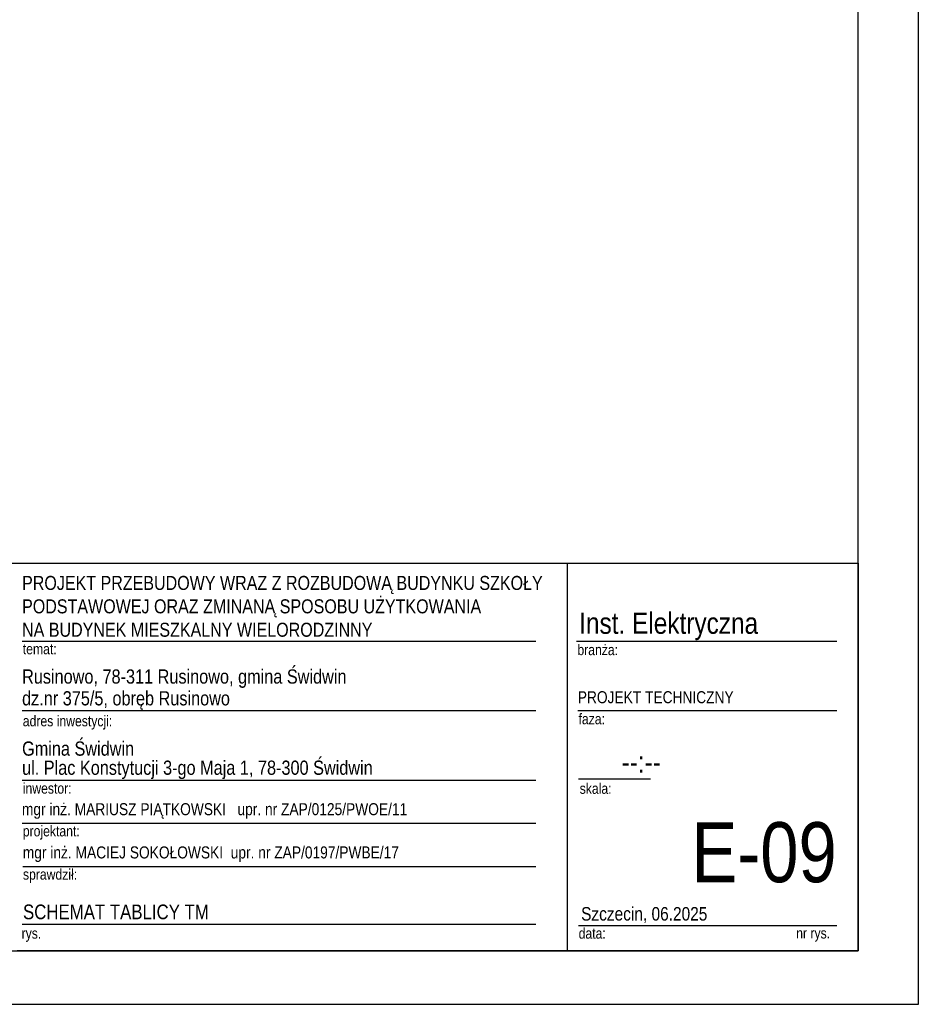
# Model space of a CAD drawing. Header units: millimetres. Extents: x 262469 to 275208, y -32539 to 9411.
# Tile 3 of 256: x 269592 to 270939, y -28562 to -27087. Entities that reach past the tile are written whole.
import ezdxf

# ---------------------------------------------------------------- set-up
doc = ezdxf.new("R2010")
doc.units = ezdxf.units.MM
doc.header["$LTSCALE"] = 100
doc.layers.add('$ IE TABELA', color=7, linetype='Continuous')
doc.layers.add('$ IE_Tabele', color=7, linetype='Continuous')
doc.styles.add('GENERATED_STYLE_11', font='ARIALN.TTF')
doc.styles.add('GENERATED_STYLE_6', font='ARIALN.TTF')
doc.styles.add('GENERATED_STYLE_9', font='ARIALN.TTF')

# ---------------------------------------------------------------- blocks, each defined once
blk = doc.blocks.new('a3eee')
at = {"layer": '$ IE TABELA'}
for p, q in [((23930.8, 1206.8), (23930.8, 4176.8)), ((23840.8, 1286.8), (23840.8, 4096.8)), ((19890.8, 1286.8), (23840.8, 1286.8)), ((19730.8, 1206.8), (23930.8, 1206.8))]:
    blk.add_line(p, q, dxfattribs=at)

msp = doc.modelspace()

# ---------------------------------------------------------------- linework, layer by layer
at = {"layer": '$ IE_Tabele', "linetype": 'Continuous'}
for p, q in [((269098.9, -27900.9), (270848.9, -27900.9)), ((270412.7, -27900.9), (270412.7, -28482)), ((270848.9, -27900.9), (270848.9, -28482)), ((269595.4, -28017.9), (270365.4, -28017.9)), ((270426.6, -28017.9), (270816.6, -28017.9)), ((269595.4, -28121.9), (270365.4, -28121.9)), ((270428.4, -28121.9), (270816.6, -28121.9)), ((269595.4, -28225.9), (270365.4, -28225.9)), ((270429.5, -28224.2), (270537.5, -28224.2)), ((269595.4, -28290.7), (270365.4, -28290.7)), ((269596.5, -28355.6), (270365.4, -28355.6)), ((269595.4, -28442), (270365.4, -28442)), ((270429.5, -28443.8), (270657.7, -28443.8)), ((270657.7, -28443.8), (270816.6, -28443.8)), ((270848.9, -28482), (269588.2, -28482))]:
    msp.add_line(p, q, dxfattribs=at)

# ---------------------------------------------------------------- block references
at = {"layer": '$ IE TABELA', "color": 7}
msp.add_blockref('a3eee', (247008.1, -29768.8), dxfattribs=at)

# ---------------------------------------------------------------- texts
at = {"layer": '$ IE_Tabele', "linetype": 'Continuous'}
for s, insert, char_height, attachment_point, line_spacing_factor, style in [('{\\pt22543.3;PROJEKT PRZEBUDOWY WRAZ Z ROZBUDOWĄ BUDYNKU SZKOŁY \\P\\pt22543.3;PODSTAWOWEJ ORAZ ZMINANĄ SPOSOBU UŻYTKOWANIA \\P\\pt22543.3;NA BUDYNEK MIESZKALNY WIELORODZINNY}', (269595.4, -28011.5), 21, 7, 1.001884, 'GENERATED_STYLE_6'), ('{Rusinowo, 78-311 Rusinowo, gmina Świdwin \\Pdz.nr 375/5, obręb Rusinowo}', (269595.4, -28120.5), 21.277, 7, 0.918867, 'GENERATED_STYLE_9'), ('PROJEKT TECHNICZNY', (270428.4, -28092.8), 18, 1, 0.923713, 'GENERATED_STYLE_9'), ('{Gmina Świdwin\\Pul. Plac Konstytucji 3-go Maja 1, 78-300 Świdwin}', (269595.4, -28224.5), 21.277, 7, 0.807442, 'GENERATED_STYLE_9')]:
    msp.add_mtext(s, dxfattribs=dict(at, insert=insert, char_height=char_height, attachment_point=attachment_point, line_spacing_factor=line_spacing_factor, style=style))
for s, insert, char_height, attachment_point, style in [('Inst. Elektryczna', (270430.5, -27974.9), 31.916, 1, 'GENERATED_STYLE_9'), ('{branża:}', (270427.8, -28022.8), 15.96, 1, 'GENERATED_STYLE_9'), ('{temat:}', (269596.5, -28021.5), 15.96, 1, 'GENERATED_STYLE_9'), ('{adres inwestycji:}', (269596.5, -28129.5), 15.958, 1, 'GENERATED_STYLE_9'), ('{faza:}', (270429.5, -28126.4), 15.96, 1, 'GENERATED_STYLE_9'), ('\\pxi-5,l7t7;--:--', (270430.3, -28183), 31.916, 1, 'GENERATED_STYLE_9'), ('{inwestor:}', (269596.5, -28230.4), 15.958, 1, 'GENERATED_STYLE_9'), ('{skala:}', (270431.3, -28230.6), 15.96, 1, 'GENERATED_STYLE_9'), ('mgr inż. MARIUSZ PIĄTKOWSKI   upr. nr ZAP/0125/PWOE/11', (269595.2, -28260.6), 18, 1, 'GENERATED_STYLE_9'), ('{projektant:}', (269596.5, -28294.4), 15.958, 1, 'GENERATED_STYLE_9'), ('E-09', (270816.6, -28289.1), 90, 3, 'GENERATED_STYLE_9'), ('mgr inż. MACIEJ SOKOŁOWSKI  upr. nr ZAP/0197/PWBE/17', (269596.5, -28325.4), 18, 1, 'GENERATED_STYLE_9'), ('{sprawdził:}', (269596.7, -28359.3), 15.958, 1, 'GENERATED_STYLE_9'), ('SCHEMAT TABLICY TM', (269596.8, -28412.5), 22, 1, 'GENERATED_STYLE_11'), ('Szczecin, 06.2025', (270433.4, -28416.3), 20.213, 1, 'GENERATED_STYLE_9'), ('{data:}', (270429.7, -28447.7), 15.96, 1, 'GENERATED_STYLE_9'), ('{rys.}', (269594.7, -28447.7), 15.96, 1, 'GENERATED_STYLE_9'), ('{nr rys.}', (270755.8, -28447.4), 15.96, 1, 'GENERATED_STYLE_9')]:
    msp.add_mtext(s, dxfattribs=dict(at, insert=insert, char_height=char_height, attachment_point=attachment_point, style=style))

doc.saveas('drawing.dxf')
